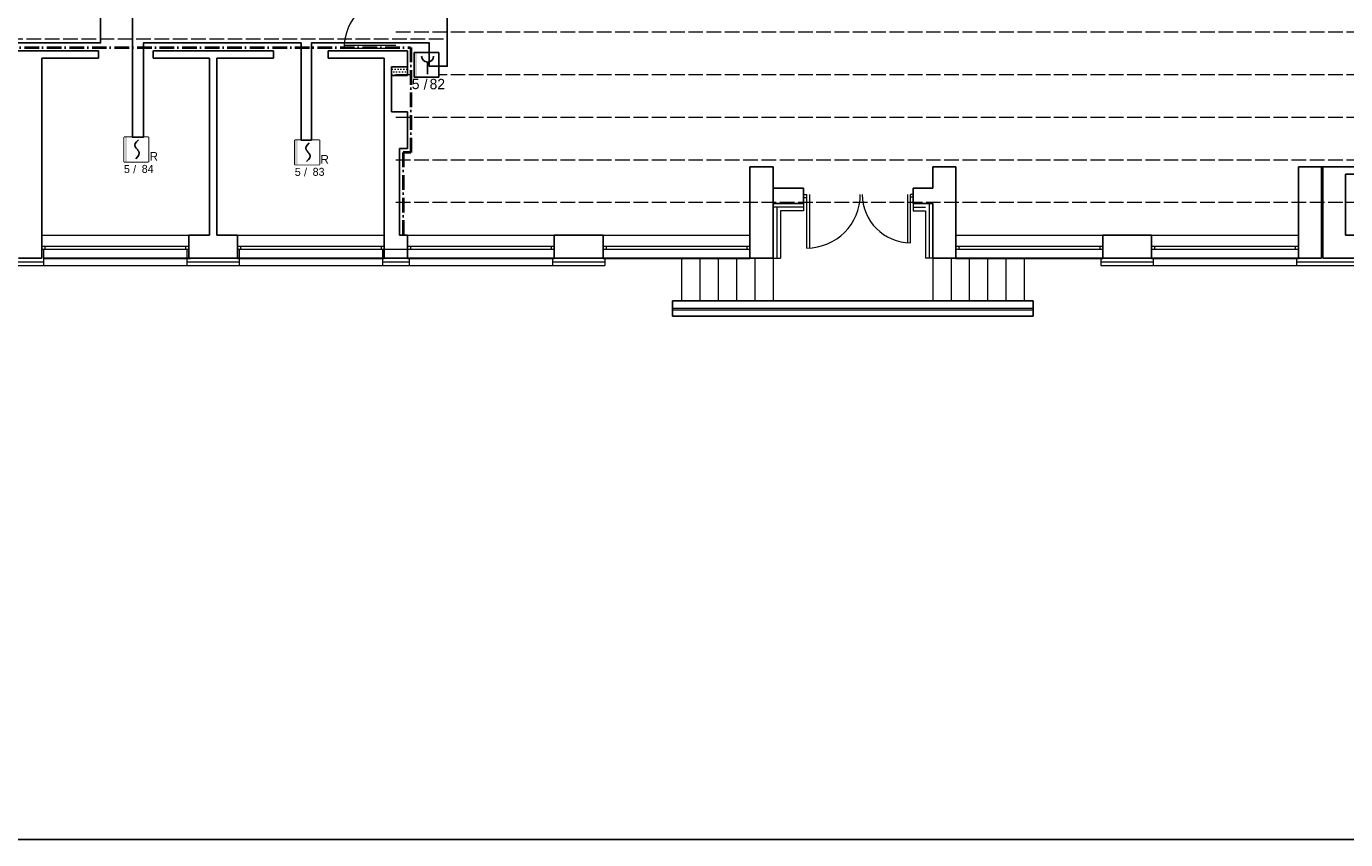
# Model space of a CAD drawing. Header units: millimetres. Extents: x -26513 to 76799, y 0 to 112149.
# Tile 87 of 98: x 55645 to 57810, y 102273 to 103607. Entities that reach past the tile are written whole.
import ezdxf
from ezdxf.enums import TextEntityAlignment as Align

# ---------------------------------------------------------------- set-up
doc = ezdxf.new("R2010")
doc.units = ezdxf.units.MM
doc.header["$LTSCALE"] = 2
doc.set_wipeout_variables(frame=1)
doc.linetypes.add('ACAD_ISO02W100', pattern=[15, 12, -3])
doc.linetypes.add('ACAD_ISO10W100', pattern=[18.5, 12, -3, 0.5, -3])
for name, color, linetype, lineweight in [('DRZWI PROJ.', 30, 'Continuous', 15), ('ocieplenie', 5, 'BATTING', 5), ('SCHODY', 54, 'Continuous', 15), ('stolarka', 6, 'Continuous', 9), ('widok', 3, 'Continuous', 13)]:
    doc.layers.add(name, color=color, linetype=linetype, lineweight=lineweight)
for name, color, linetype in [('istn.śiany', 2, 'Continuous'), ('SIEMENS_czujki', 1, 'Continuous'), ('ssp', 1, 'Continuous')]:
    doc.layers.add(name, color=color, linetype=linetype)
doc.linetypes.add('BATTING', pattern='A,0.0001,-0.1,[134,ltypeshp.shx,S=0.1,R=0,X=-0.1,Y=0],-0.2,[134,ltypeshp.shx,S=0.1,R=180,X=0.1,Y=0],-0.1', length=0.4001)
doc.linetypes.add('ZIGZAG', pattern='A,0.0001,-0.2,[131,ltypeshp.shx,S=0.2,R=0,X=-0.2,Y=0],-0.4,[131,ltypeshp.shx,S=0.2,R=180,X=0.2,Y=0],-0.2', length=0.8001)

# ---------------------------------------------------------------- blocks, each defined once
blk = doc.blocks.new('DUO')
at = {"color": 0}
blk.add_wipeout([(0, 61.4), (61.4, 61.4), (61.4, 0), (0, 0)], dxfattribs=at).dxf.layer = 'ssp'
at = {"layer": 'ssp'}
blk.add_lwpolyline([(0, 61.4), (61.4, 61.4), (61.4, 0), (0, 0)], close=True, dxfattribs=at)
blk.add_wipeout([(0, 61.4), (61.4, 61.4), (61.4, 0), (0, 0)]).dxf.layer = 'ssp'
h = blk.add_hatch(color=256, dxfattribs=at)
h.set_gradient(color1=(255, 0, 0), color2=(224, 0, 0), one_color=1, name='INVSPHERICAL')
h.paths.add_polyline_path([(7.2, 30.7), (7.2, 61.4), (0, 61.4), (0, 30.7)])
h.paths.add_polyline_path([(7.2, 0), (7.2, 30.7), (0, 30.7), (0, 0)])
for p, q in [((27.4, 41.5), (28.4, 45.4)), ((28.4, 37.6), (27.4, 41.5)), ((28.4, 45.4), (31.3, 49.9)), ((30.6, 34.3), (28.4, 37.6)), ((31.3, 33.1), (30.6, 34.3)), ((31.3, 49.9), (36.1, 55.2)), ((32.8, 31.4), (31.3, 33.1)), ((34.4, 13), (29.5, 7.6)), ((32.8, 31.4), (34.4, 29.7)), ((34.4, 29.7), (35.1, 28.6)), ((37.3, 17.4), (34.4, 13)), ((35.1, 28.6), (37.3, 25.3)), ((37.3, 25.3), (38.2, 21.3)), ((38.2, 21.3), (37.3, 17.4))]:
    blk.add_line(p, q, dxfattribs=at)
blk.add_text('R', height=22, dxfattribs=at).set_placement((64.1, 2.4))
at = {"layer": 'ssp', "flags": 8}
blk.add_attdef('PETLA', text='', height=20, dxfattribs=at).set_placement((14.7, -8.3), align=Align.TOP_RIGHT)
for tag, p in [('/', (23, -9)), ('ADRES', (44.6, -8))]:
    blk.add_attdef(tag, text='', height=20, dxfattribs=at).set_placement(p, align=Align.TOP_LEFT)
blk = doc.blocks.new('ROP')
blk.add_wipeout([(-15.4, 76.7), (76.7, 76.7), (76.7, -15.4), (-15.4, -15.4)]).dxf.layer = 'ssp'
at = {"layer": 'ssp'}
h = blk.add_hatch(color=256, dxfattribs=at)
h.set_gradient(color1=(255, 0, 0), color2=(224, 0, 0), one_color=1, name='INVSPHERICAL')
h.paths.add_polyline_path([(-4.6, 30.7), (-4.6, 76.7), (-15.4, 76.7), (-15.4, 30.7)])
h.paths.add_polyline_path([(-4.6, -15.4), (-4.6, 30.7), (-15.4, 30.7), (-15.4, -15.4)])
blk.add_line((35, 41), (35, -4.1), dxfattribs=at)
blk.add_lwpolyline([(-15.4, 76.7), (76.7, 76.7), (76.7, -15.4), (-15.4, -15.4)], close=True, dxfattribs=at)
blk.add_arc((35, 63.6), 22.6, 180, 0, dxfattribs=at)
blk.add_text('/', height=39, dxfattribs=at).set_placement((27.4, -42.4), align=Align.MIDDLE)
at = {"layer": 'ssp', "flags": 8}
blk.add_attdef('PETLA', text='', height=39, dxfattribs=at).set_placement((4.5, -21.7), align=Align.TOP_RIGHT)
blk.add_attdef('ADRES', text='', height=39, dxfattribs=at).set_placement((42.6, -22), align=Align.TOP_LEFT)

msp = doc.modelspace()

# ---------------------------------------------------------------- hatches: boundary and pattern name
at = {"layer": 'widok'}
h = msp.add_hatch(dxfattribs=at)
h.set_pattern_fill('DOTS', color=256, scale=3, style=0)
h.paths.add_polyline_path([(56270, 103540.4), (56251, 103540.4), (56251, 103528.1), (56270, 103528.1)])
h.paths.add_polyline_path([(56251, 103540.4), (56244, 103540.4), (56244, 103526.4), (56251, 103526.4)])
h.paths.add_polyline_path([(56270, 103528.1), (56251, 103528.1), (56251, 103526.4), (56270, 103526.4)])

# ---------------------------------------------------------------- linework, layer by layer
at = {"layer": 'Defpoints'}
msp.add_lwpolyline([(52361, 105420), (70830.6, 105420), (70830.6, 102272.5), (52361, 102272.5)], close=True, dxfattribs=at)
at = {"layer": 'DRZWI PROJ.'}
for p, q in [((56166, 103571.1), (56251, 103571.1)), ((56166.2, 103576.1), (56251, 103576.1))]:
    msp.add_line(p, q, dxfattribs=at)
at = {"layer": 'DRZWI PROJ.', "color": 30}
for p, q in [((56920.2, 103331.1), (56925.2, 103331.1)), ((56925.2, 103243.1), (56925.2, 103331.1)), ((56930.3, 103243.2), (56930.3, 103331.1)), ((57090.9, 103252), (57090.9, 103331.1)), ((57095.5, 103251.9), (57095.5, 103331.1)), ((57100, 103331.1), (57095.5, 103331.1)), ((56920.2, 103326), (56925.2, 103326)), ((57100, 103326.5), (57095.5, 103326.5))]:
    msp.add_line(p, q, dxfattribs=at)
at = {"layer": 'DRZWI PROJ.'}
msp.add_arc((56251, 103571.1), 85, 90, 180, dxfattribs=at)
at = {"layer": 'DRZWI PROJ.', "color": 30}
for centre, radius, start, end in [((56925.2, 103331.1), 88, 270, 0), ((57095.5, 103331.1), 79.2, 180, 270)]:
    msp.add_arc(centre, radius, start, end, dxfattribs=at)
at = {"layer": 'istn.śiany'}
for p, q in [((55540, 103566.4), (55763, 103566.4)), ((55670, 103554.4), (55763, 103554.4)), ((55670, 103554.4), (55670, 103226.4)), ((55763, 103566.4), (55763, 103554.4)), ((55853, 103566.4), (56050, 103566.4)), ((55853, 103566.4), (55853, 103554.4)), ((55853, 103554.4), (55945, 103554.4)), ((55945, 103554.4), (55945, 103264.4)), ((55957, 103554.4), (56050, 103554.4)), ((55957, 103554.4), (55957, 103264.4)), ((56050, 103566.4), (56050, 103554.4)), ((56140, 103566.4), (56140, 103554.4)), ((56140, 103566.4), (56270, 103566.4)), ((56140, 103554.4), (56232, 103554.4)), ((56232, 103554.4), (56232, 103226.4)), ((56270, 103566.4), (56270, 103526.4)), ((56244, 103540.4), (56244, 103466.4)), ((56244, 103540.4), (56270, 103540.4)), ((56244, 103526.4), (56270, 103526.4)), ((56244, 103466.4), (56270, 103466.4)), ((56270, 103466.4), (56270, 103406.4)), ((56257, 103406.4), (56270, 103406.4)), ((56257, 103406.4), (56257, 103264.4)), ((56832, 103376.4), (56832, 103226.4)), ((56832, 103376.4), (56870, 103376.4)), ((56870, 103376.4), (56870, 103226.4)), ((57132, 103376.4), (57170, 103376.4)), ((57132, 103376.4), (57132, 103341.4)), ((57170, 103376.4), (57170, 103226.4)), ((57732, 103376.4), (57809.6, 103376.4)), ((57732, 103376.4), (57732, 103226.4)), ((57770, 103376.4), (57770, 103226.4)), ((57772, 103376.4), (57772, 103226.4)), ((57809.6, 103376.4), (57870.5, 103376.4)), ((57809.6, 103364.4), (57809.6, 103264.4)), ((57809.6, 103364.4), (57870.5, 103364.4)), ((56870, 103341.4), (56920, 103341.4)), ((56920, 103341.4), (56920, 103316.4)), ((57100, 103341.4), (57100, 103316.4)), ((57100, 103341.4), (57132, 103341.4)), ((56920, 103316.4), (56870, 103316.4)), ((57100, 103316.4), (57132, 103316.4)), ((57132, 103316.4), (57132, 103226.4)), ((55911, 103264.4), (55911, 103226.4)), ((55911, 103264.4), (55945, 103264.4)), ((55957, 103264.4), (55991, 103264.4)), ((55991, 103264.4), (55991, 103226.4)), ((56257, 103264.4), (56270, 103264.4)), ((56270, 103264.4), (56270, 103226.4)), ((56511, 103264.4), (56591, 103264.4)), ((56511, 103264.4), (56511, 103226.4)), ((56591, 103264.4), (56591, 103226.4)), ((57411, 103264.4), (57491, 103264.4)), ((57411, 103264.4), (57411, 103226.4)), ((57491, 103264.4), (57491, 103226.4)), ((57809.6, 103264.4), (58359.5, 103264.4)), ((55632, 103226.4), (55670, 103226.4)), ((55911, 103226.4), (55991, 103226.4)), ((56232, 103226.4), (56270, 103226.4)), ((56511, 103226.4), (56591, 103226.4)), ((56832, 103226.4), (56870, 103226.4)), ((57132, 103226.4), (57170, 103226.4)), ((57411, 103226.4), (57491, 103226.4)), ((57732, 103226.4), (57770, 103226.4)), ((57772, 103226.4), (58712, 103226.4)), ((56705, 103156.4), (57297, 103156.4)), ((56705, 103156.4), (56705, 103131.4)), ((57297, 103156.4), (57297, 103131.4)), ((56705, 103131.4), (57297, 103131.4))]:
    msp.add_line(p, q, dxfattribs=at)
at = {"layer": 'istn.śiany', "linetype": 'ZIGZAG', "lineweight": 30, "ltscale": 5}
for p, q in [((55673, 103226.4), (55914, 103226.4)), ((55991, 103226.4), (56232, 103226.4)), ((56270, 103226.6), (56511, 103226.6)), ((56591, 103226.6), (56832, 103226.6)), ((57170, 103226.4), (57411, 103226.4)), ((57491, 103226.4), (57732, 103226.4))]:
    msp.add_line(p, q, dxfattribs=at)
at = {"layer": 'ocieplenie'}
for p, q in [((56920, 103310.4), (56870, 103310.4)), ((56876, 103310.4), (56876, 103226.4)), ((57100, 103310.4), (57120, 103310.4)), ((57126, 103316.4), (57126, 103226.4)), ((55629, 103220.4), (55673, 103220.4)), ((55908, 103220.4), (55994, 103220.4)), ((56229, 103220.4), (56273, 103220.4)), ((56508, 103220.4), (56594, 103220.4)), ((57408, 103220.4), (57494, 103220.4)), ((57729, 103220.4), (58715, 103220.4))]:
    msp.add_line(p, q, dxfattribs=at)
at = {"layer": 'ocieplenie', "linetype": 'Continuous'}
for p, q in [((56920, 103316.4), (56920, 103304.4)), ((57100, 103316.4), (57100, 103304.4)), ((56882, 103304.4), (56882, 103226.4)), ((56920, 103304.4), (56882, 103304.4)), ((57100, 103304.4), (57120, 103304.4)), ((57120, 103304.4), (57120, 103226.4)), ((55673, 103241.4), (55673, 103214.4)), ((55908, 103241.4), (55908, 103214.4)), ((55994, 103241), (55994, 103214.4)), ((56229, 103241.4), (56229, 103214.4)), ((56273, 103226.4), (56273, 103214.4)), ((56508, 103226.4), (56508, 103214.4)), ((56594, 103226.4), (56594, 103214.4)), ((56870, 103226.4), (56882, 103226.4)), ((57132, 103226.4), (57120, 103226.4)), ((57408, 103226.4), (57408, 103214.4)), ((57494, 103226.4), (57494, 103214.4)), ((57729, 103226.4), (57729, 103214.4)), ((55629, 103214.4), (55673, 103214.4)), ((55908, 103214.4), (55994, 103214.4)), ((56229, 103214.4), (56273, 103214.4)), ((56508, 103214.4), (56594, 103214.4)), ((57408, 103214.4), (57494, 103214.4)), ((57729, 103214.4), (58715, 103214.4))]:
    msp.add_line(p, q, dxfattribs=at)
at = {"layer": 'SCHODY'}
for p, q in [((56720, 103226.4), (56720, 103156.4)), ((56750, 103226.4), (56750, 103156.4)), ((56780, 103226.4), (56780, 103156.4)), ((56810, 103226.4), (56810, 103156.4)), ((56840, 103226.4), (56840, 103156.4)), ((56870, 103226.4), (56870, 103156.4)), ((57132, 103226.4), (57132, 103156.4)), ((57162, 103226.4), (57162, 103156.4)), ((57192, 103226.4), (57192, 103156.4)), ((57222, 103226.4), (57222, 103156.4)), ((57252, 103226.4), (57252, 103156.4)), ((57282, 103226.4), (57282, 103156.4))]:
    msp.add_line(p, q, dxfattribs=at)
at = {"layer": 'ssp'}
msp.add_lwpolyline([(55766.4, 103659.3), (55766.4, 103579.7), (55515.8, 103579.7)], dxfattribs=at)
at = {"layer": 'stolarka', "linetype": 'ACAD_ISO02W100'}
for p, q in [((56251, 103598.1), (64699, 103598.1)), ((55345, 103586.4), (56330.5, 103586.4)), ((56251, 103528.1), (64699, 103528.1)), ((56251, 103458.1), (65307, 103458.1)), ((56251, 103388.1), (65307, 103388.1)), ((56251, 103318.1), (65307, 103318.1))]:
    msp.add_line(p, q, dxfattribs=at)
at = {"layer": 'stolarka', "linetype": 'ACAD_ISO10W100', "lineweight": 40}
for p, q in [((55345.4, 103572.1), (56274.8, 103572.1)), ((56275.7, 103572.1), (56275.7, 103399.6)), ((56275.7, 103399.6), (56263.1, 103399.6)), ((56263.1, 103399.6), (56263.1, 103264.4))]:
    msp.add_line(p, q, dxfattribs=at)
at = {"layer": 'stolarka'}
for p, q in [((55670, 103264.4), (55911, 103264.4)), ((55991, 103264.4), (56232, 103264.4)), ((56270, 103264.4), (56511, 103264.4)), ((56591, 103264.4), (56832, 103264.4)), ((57170, 103264.4), (57411, 103264.4)), ((57491, 103264.4), (57732, 103264.4)), ((55670, 103246.4), (55911, 103246.4)), ((55675, 103246.4), (55675, 103241.4)), ((55906, 103246.4), (55906, 103241.4)), ((55991, 103246.4), (56232, 103246.4)), ((55996, 103246.4), (55996, 103241.4)), ((56227, 103246.4), (56227, 103241.4)), ((56227, 103246.4), (56227, 103241.4)), ((56270, 103246.4), (56511, 103246.4)), ((56275, 103246.4), (56275, 103241.4)), ((56275, 103246.4), (56275, 103241.4)), ((56506, 103246.4), (56506, 103241.4)), ((56506, 103246.4), (56506, 103241.4)), ((56591, 103246.4), (56832, 103246.4)), ((56596, 103246.4), (56596, 103241.4)), ((56596, 103246.4), (56596, 103241.4)), ((56827, 103246.4), (56827, 103241.4)), ((56827, 103246.4), (56827, 103241.4)), ((57170, 103246.4), (57411, 103246.4)), ((57175, 103246.4), (57175, 103241.4)), ((57175, 103246.4), (57175, 103241.4)), ((57406, 103246.4), (57406, 103241.4)), ((57406, 103246.4), (57406, 103241.4)), ((57491, 103246.4), (57732, 103246.4)), ((57496, 103246.4), (57496, 103241.4)), ((57496, 103246.4), (57496, 103241.4)), ((57727, 103246.4), (57727, 103241.4)), ((57727, 103246.4), (57727, 103241.4)), ((55670, 103241.4), (55911, 103241.4)), ((55991, 103241.4), (56270, 103241.4)), ((56270, 103241.4), (56511, 103241.4)), ((56591, 103241.4), (56832, 103241.4)), ((56591, 103226.4), (56832, 103226.4)), ((57170, 103241.4), (57411, 103241.4)), ((57170, 103226.4), (57411, 103226.4)), ((57491, 103241.4), (57732, 103241.4)), ((55673, 103214.4), (55908, 103214.4)), ((55994, 103214.4), (56229, 103214.4)), ((56273, 103214.4), (56508, 103214.4)), ((57494, 103214.4), (57729, 103214.4)), ((57729, 103214.4), (57730.4, 103214.4)), ((56705, 103144.5), (57297, 103144.5)), ((56705, 103141.5), (57297, 103141.5))]:
    msp.add_line(p, q, dxfattribs=at)

# ---------------------------------------------------------------- next in the draw order: block references
at = {"layer": 'SIEMENS_czujki'}
ref = msp.add_blockref('ROP', (56287.8, 103530.3), dxfattribs=dict(at, xscale=0.4361450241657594, yscale=0.4361450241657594, zscale=0.4361450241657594))
ref.add_attrib('PETLA', '5', dxfattribs={"layer": 'ssp', "height": 17}).set_placement((56289.8, 103520.8), align=Align.TOP_RIGHT)
ref.add_attrib('ADRES', '82', dxfattribs={"layer": 'ssp', "height": 17.01}).set_placement((56306.4, 103520.7), align=Align.TOP_LEFT)
ref = msp.add_blockref('DUO', (55804.9, 103384.7), dxfattribs=dict(at, xscale=0.6537916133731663, yscale=0.6537916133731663, zscale=0.6537916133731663))
ref.add_attrib('PETLA', '5', dxfattribs={"layer": 'ssp', "height": 13.1}).set_placement((55814.5, 103379.3), align=Align.TOP_RIGHT)
ref.add_attrib('ADRES', '84', dxfattribs={"layer": 'ssp', "height": 13.08}).set_placement((55834, 103379.5), align=Align.TOP_LEFT)
ref.add_attrib('/', '/', dxfattribs={"layer": 'ssp', "height": 13.1}).set_placement((55819.9, 103378.8), align=Align.TOP_LEFT)
ref = msp.add_blockref('DUO', (56085.3, 103379.9), dxfattribs=dict(at, xscale=0.6537916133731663, yscale=0.6537916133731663, zscale=0.6537916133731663))
ref.add_attrib('PETLA', '5', dxfattribs={"layer": 'ssp', "height": 13.1}).set_placement((56094.9, 103374.5), align=Align.TOP_RIGHT)
ref.add_attrib('ADRES', '83', dxfattribs={"layer": 'ssp', "height": 13.08}).set_placement((56114.5, 103374.7), align=Align.TOP_LEFT)
ref.add_attrib('/', '/', dxfattribs={"layer": 'ssp', "height": 13.1}).set_placement((56100.3, 103374.1), align=Align.TOP_LEFT)

# ---------------------------------------------------------------- next in the draw order: linework, layer by layer
at = {"layer": 'ssp'}
msp.add_lwpolyline([(56335.2, 103675.3), (56335.2, 103541.4), (56305.8, 103541.4), (56305.8, 103579.7), (56112.3, 103579.7), (56112.3, 103420.1), (56095.6, 103420.1), (56095.6, 103579.7), (55836.8, 103579.7), (55836.8, 103424.9), (55818.7, 103424.9), (55818.7, 103639.2)], dxfattribs=at)

doc.saveas('drawing.dxf')
